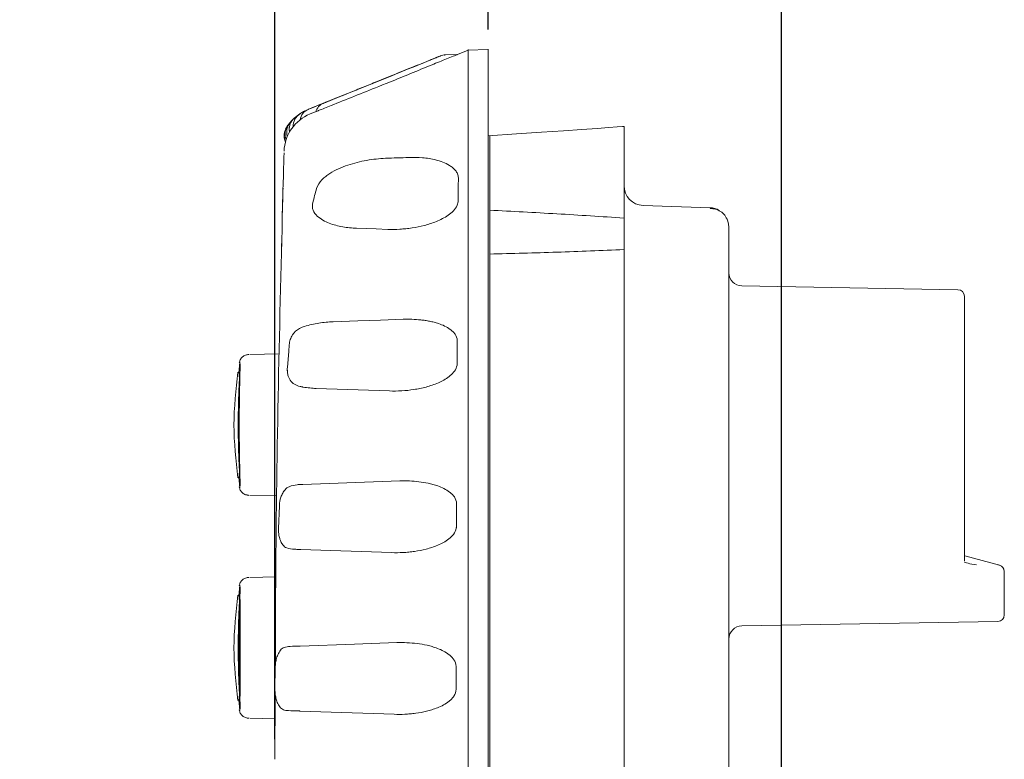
# Model space of a CAD drawing. Header units: inches. Extents: x 0.3 to 21.7, y 0.2 to 16.6.
# Tile 16 of 18: x 15.3 to 18.3, y 11.4 to 13.6. Entities that reach past the tile are written whole.
import ezdxf

# ---------------------------------------------------------------- set-up
doc = ezdxf.new("R2010")
doc.units = ezdxf.units.IN
doc.header["$MEASUREMENT"] = 0
doc.layers.add('DIM', color=176, linetype='Continuous')
doc.styles.add('SLDTEXTSTYLE0', font='TXT', dxfattribs={"width": 0.605})
doc.dimstyles.new('SLDDIMSTYLE1', dxfattribs={"dimtxt": 0.125, "dimasz": 0.118, "dimexe": 0, "dimexo": 0.0625, "dimgap": 0.03125, "dimtad": 0, "dimtih": 1, "dimtoh": 1, "dimdec": 3, "dimrnd": 1e-09, "dimzin": 4, "dimdsep": 46, "dimtxsty": 'SLDTEXTSTYLE0', "dimsah": 1, "dimcen": 0.09, "dimadec": 0, "dimazin": 0, "dimtfac": 1, "dimtdec": 3, "dimtofl": 0, "dimtmove": 0, "dimatfit": 3, "dimfxl": 0, "dimtolj": 1, "dimtzin": 12, "dimarcsym": 0})
doc.dimstyles.new('SLDDIMSTYLE2', dxfattribs={"dimtxt": 0.125, "dimasz": 0.118, "dimexe": 0, "dimexo": 0.0625, "dimgap": 0.03125, "dimtad": 0, "dimtih": 1, "dimtoh": 1, "dimdec": 3, "dimrnd": 1e-09, "dimzin": 12, "dimdsep": 46, "dimtxsty": 'SLDTEXTSTYLE0', "dimsah": 1, "dimcen": 0.09, "dimadec": 0, "dimazin": 0, "dimtfac": 1, "dimtdec": 3, "dimtofl": 0, "dimtmove": 0, "dimatfit": 3, "dimfxl": 0, "dimtolj": 1, "dimtzin": 12, "dimarcsym": 0})

# ---------------------------------------------------------------- blocks, each defined once
blk = doc.blocks.new('*D5')
at = {"layer": 'DIM'}
for p, q in [((16.0734, 11.4333), (16.0734, 14.0812)), ((16.7136, 13.5642), (16.7136, 14.0812)), ((16.0734, 14.0512), (15.7039, 14.0512)), ((16.7136, 14.0512), (16.0734, 14.0512))]:
    blk.add_line(p, q, dxfattribs=at)
for points in [[(16.0734, 14.0512), (16.1914, 14.0197), (16.1914, 14.0827)], [(16.7136, 14.0512), (16.5956, 14.0827), (16.5956, 14.0197)]]:
    blk.add_solid(points, dxfattribs=at)
at = {"layer": 'DIM', "insert": (15.3072, 14.1164), "char_height": 0.125, "attachment_point": 1, "style": 'SLDTEXTSTYLE0'}
blk.add_mtext('.640', dxfattribs=at)
blk = doc.blocks.new('*D6')
at = {"layer": 'DIM'}
for p, q in [((16.7136, 13.5642), (16.7136, 14.0812)), ((17.5942, 11.3097), (17.5942, 14.0812)), ((16.7136, 14.0512), (16.3386, 14.0512)), ((17.5942, 14.0512), (17.9692, 14.0512))]:
    blk.add_line(p, q, dxfattribs=at)
for points in [[(16.7136, 14.0512), (16.5956, 14.0827), (16.5956, 14.0197)], [(17.5942, 14.0512), (17.7122, 14.0197), (17.7122, 14.0827)]]:
    blk.add_solid(points, dxfattribs=at)
at = {"layer": 'DIM', "insert": (16.9868, 14.1164), "char_height": 0.125, "attachment_point": 1, "style": 'SLDTEXTSTYLE0'}
blk.add_mtext('.881', dxfattribs=at)

msp = doc.modelspace()

# ---------------------------------------------------------------- linework, layer by layer
at = {"color": 7, "linetype": 'Continuous', "lineweight": 15}
for p, q in [((16.5831, 13.4864), (16.585, 13.4879)), ((16.585, 13.4879), (16.6218, 13.4892)), ((16.6536, 13.5021), (16.6218, 13.4892)), ((16.7136, 13.5042), (16.6523, 13.502)), ((16.5444, 13.4741), (16.5359, 13.4707)), ((16.5369, 13.4711), (16.5482, 13.4756)), ((16.419, 13.4234), (16.2965, 13.3739)), ((16.4191, 13.4235), (16.3656, 13.4018)), ((16.4204, 13.424), (16.3801, 13.4077)), ((16.4191, 13.4235), (16.419, 13.4234)), ((16.3195, 13.3832), (16.2431, 13.3524)), ((16.2965, 13.3739), (16.2478, 13.3543)), ((16.1993, 13.3347), (16.1746, 13.3247)), ((16.224, 13.3447), (16.2191, 13.3427)), ((16.1501, 13.3121), (16.1401, 13.3038)), ((16.1517, 13.3131), (16.1497, 13.3118)), ((16.1503, 13.3122), (16.1517, 13.3131)), ((16.1736, 13.3243), (16.1736, 13.3243)), ((16.2031, 13.32), (16.1792, 13.3104)), ((16.1145, 13.2775), (16.1133, 13.2759)), ((16.132, 13.2982), (16.1307, 13.297)), ((16.1055, 13.2654), (16.1079, 13.2696)), ((16.1093, 13.2717), (16.1089, 13.2712)), ((16.7182, 13.2434), (16.7182, 13.023)), ((17.1217, 13.102), (17.1217, 12.9978)), ((16.7182, 13.023), (16.7182, 12.5973)), ((17.3797, 13.0289), (17.1787, 13.0359)), ((17.1217, 12.9036), (17.1217, 12.9978)), ((16.0938, 12.9384), (16.0929, 12.9061)), ((17.1217, 12.9036), (17.1217, 9.8431)), ((17.4367, 12.9108), (17.4367, 9.8358)), ((17.4754, 12.7943), (18.1239, 12.7829)), ((16.1149, 12.5975), (16.1108, 12.5502)), ((16.1148, 12.5975), (16.1166, 12.6179)), ((16.7182, 12.5973), (16.7182, 12.0589)), ((15.9678, 12.5655), (15.965, 12.5335)), ((15.9678, 12.5654), (15.965, 12.5335)), ((15.9981, 12.5885), (16.0859, 12.59)), ((15.9632, 12.5337), (15.9672, 12.5315)), ((15.9632, 12.5337), (15.9672, 12.5314)), ((18.1433, 12.5526), (18.1433, 12.1626)), ((15.9662, 12.5315), (15.9662, 12.5315)), ((16.4178, 12.4789), (16.1976, 12.4866)), ((15.9672, 12.2226), (15.9632, 12.2204)), ((15.965, 12.2205), (15.9678, 12.1886)), ((15.9662, 12.2226), (15.9662, 12.2226)), ((15.9662, 12.2226), (15.9662, 12.2226)), ((16.1569, 12.1987), (16.4488, 12.2089)), ((15.9691, 12.194), (15.9691, 12.194)), ((16.0792, 12.1642), (15.9981, 12.1656)), ((16.0869, 12.1344), (16.0843, 12.0665)), ((16.7182, 12.0589), (16.7182, 10.6878)), ((18.1447, 11.9843), (18.2487, 11.9562)), ((18.1447, 11.9843), (18.2487, 11.9562)), ((15.9981, 11.9194), (16.076, 11.9207)), ((18.2633, 11.9372), (18.2633, 11.8276)), ((15.9678, 11.8963), (15.965, 11.8644)), ((15.9662, 11.8623), (15.9662, 11.8623)), ((15.9691, 11.5631), (15.9691, 11.8528)), ((15.9691, 11.5677), (15.9691, 11.8482)), ((18.2439, 11.7873), (17.4754, 11.7738)), ((16.0744, 11.6497), (16.0736, 11.5818)), ((16.0743, 11.5716), (16.0734, 11.3733)), ((15.965, 11.5514), (15.9678, 11.5195)), ((15.965, 11.5514), (15.9678, 11.5195)), ((15.9662, 11.5535), (15.9662, 11.5535)), ((15.9662, 11.5535), (15.9662, 11.5535)), ((16.4315, 11.5084), (16.1485, 11.5183)), ((16.074, 11.4952), (15.9981, 11.4965))]:
    msp.add_line(p, q, dxfattribs=at)
at = {"color": 7, "linetype": 'Continuous', "lineweight": 15, "flags": 128}
for points in [[(16.4254, 13.4092), (16.4079, 13.4021), (16.3965, 13.3975), (16.385, 13.3929)], [(16.1254, 13.2905), (16.1287, 13.2948), (16.1327, 13.2988)], [(16.7136, 13.2445), (16.7987, 13.2504), (16.874, 13.2557), (16.9395, 13.2603), (16.995, 13.2642), (17.0406, 13.2673), (17.076, 13.2698), (17.1014, 13.2716), (17.1167, 13.2727), (17.1217, 13.273)], [(17.1217, 13.273), (17.1217, 13.27), (17.1217, 13.2611), (17.1217, 13.2465), (17.1217, 13.2265), (17.1217, 13.2014), (17.1217, 13.1719), (17.1217, 13.1386), (17.1217, 13.102)], [(17.4367, 12.9699), (17.4356, 12.9811), (17.4325, 12.9917)], [(16.4121, 12.9641), (16.377, 12.9653), (16.3479, 12.9664), (16.3187, 12.9674)], [(16.2484, 12.6869), (16.3223, 12.6894), (16.3905, 12.6918), (16.4587, 12.6942)], [(16.4243, 11.9937), (16.2716, 11.999), (16.1516, 12.0032)], [(16.1493, 11.7134), (16.3119, 11.7191), (16.4397, 11.7235)]]:
    msp.add_lwpolyline(points, dxfattribs=at)
at = {"color": 7, "linetype": 'Continuous', "lineweight": 15}
for centre, radius, start, end in [((16.5864, 13.4479), 0.04, 92, 112.0001), ((16.226, 13.1945), 0.125, 112, 178.2593), ((16.1886, 13.2873), 0.0399, 112.0291, 171.845), ((16.149, 13.2501), 0.045, 144.1465, 201.7969), ((16.1537, 13.2561), 0.045, 139.5988, 197.25), ((16.1459, 13.2454), 0.045, 172.1768, 205.2073), ((16.1466, 13.2465), 0.045, 146.7728, 204.423), ((17.1808, 13.0949), 0.0591, 180, 268), ((17.3776, 12.9699), 0.0591, 59.6892, 88), ((17.4761, 12.8336), 0.0394, 180, 269), ((18.1236, 12.7633), 0.0197, 0, 89), ((18.2436, 11.9372), 0.0197, 0, 74.9), ((18.2436, 11.8069), 0.0197, 271, 0), ((17.4761, 11.7345), 0.0394, 91, 180)]:
    msp.add_arc(centre, radius, start, end, dxfattribs=at)
for points, knots in [([(16.5367, 13.471), (16.5388, 13.4718), (16.5427, 13.4734), (16.5483, 13.4757), (16.5533, 13.4777), (16.5583, 13.4797), (16.5629, 13.4816), (16.5668, 13.4832), (16.5695, 13.4842), (16.5711, 13.4849), (16.5713, 13.485), (16.5715, 13.485)], [0, 0, 0, 0, 0.138488, 0.26743, 0.387278, 0.498595, 0.631933, 0.748888, 0.840354, 0.922376, 1, 1, 1, 1]), ([(16.5369, 13.4711), (16.5389, 13.4719), (16.5428, 13.4735), (16.5484, 13.4757), (16.5534, 13.4777), (16.5583, 13.4797), (16.5629, 13.4816), (16.5668, 13.4832), (16.5695, 13.4842), (16.5711, 13.4849), (16.5713, 13.485), (16.5715, 13.485)], [0, 0, 0, 0, 0.1384946, 0.2674384, 0.3872838, 0.4985939, 0.6319224, 0.7488899, 0.8403202, 0.9223485, 1, 1, 1, 1]), ([(16.5444, 13.4741), (16.5477, 13.4754), (16.553, 13.4776), (16.5605, 13.4806), (16.5635, 13.4818), (16.5649, 13.4824)], [0, 0, 0, 0, 0.4681282, 0.7598872, 1, 1, 1, 1]), ([(16.6218, 13.4892), (16.6218, 13.4892), (16.6208, 13.4888), (16.6175, 13.4875), (16.6152, 13.4865), (16.6072, 13.4833), (16.6007, 13.4807), (16.5871, 13.4752), (16.58, 13.4723), (16.5654, 13.4664), (16.5579, 13.4634), (16.5503, 13.4603)], [0, 0, 0, 0, 0.125, 0.125, 0.25, 0.25, 0.5, 0.5, 0.75, 0.75, 1, 1, 1, 1]), ([(16.5546, 13.4782), (16.5558, 13.4787), (16.5605, 13.4806), (16.5661, 13.4829), (16.57, 13.4845), (16.5713, 13.485), (16.5714, 13.485), (16.5715, 13.485)], [0, 0, 0, 0, 0.137124, 0.567371, 0.796691, 0.899783, 1, 1, 1, 1]), ([(16.6535, 13.502), (16.6534, 13.5028), (16.6532, 13.5049), (16.6539, 13.5002), (16.6527, 13.5078), (16.6537, 13.5015), (16.6537, 13.502), (16.6536, 13.5021)], [0, 0, 0, 0, 0.027272, 0.068557, 0.151095, 0.810047, 1, 1, 1, 1]), ([(16.6536, 13.5021), (16.6536, 13.5021), (16.6536, 13.502), (16.6536, 13.5024), (16.6536, 13.4854), (16.6536, 13.4539), (16.6536, 13.4101), (16.6536, 13.3569), (16.6536, 13.2982), (16.6537, 13.2327), (16.6536, 13.1403), (16.6533, 13.0224), (16.6538, 12.8354), (16.6535, 12.5075), (16.6537, 12.0363), (16.6536, 11.4666), (16.6536, 10.8942), (16.6536, 10.3867), (16.6537, 9.9863), (16.6536, 9.7417), (16.6537, 9.5837), (16.6533, 9.4905), (16.6537, 9.4176), (16.6536, 9.3632), (16.6537, 9.3171), (16.6537, 9.2816), (16.6536, 9.2569), (16.6536, 9.2433), (16.6536, 9.2436), (16.6536, 9.2437)], [0, 0, 0, 0, 0.004329, 0.020856, 0.037723, 0.054314, 0.071523, 0.086272, 0.101452, 0.116173, 0.131324, 0.160383, 0.189457, 0.247688, 0.364032, 0.480376, 0.598204, 0.716033, 0.793333, 0.846166, 0.8686, 0.891391, 0.906067, 0.921174, 0.93585, 0.950948, 0.965676, 0.980829, 1, 1, 1, 1]), ([(16.7136, 13.5038), (16.7136, 13.5046), (16.7136, 13.5064), (16.7136, 13.4835), (16.7136, 13.4436), (16.7136, 13.4008), (16.7136, 13.3481), (16.7136, 13.288), (16.7136, 13.2213), (16.7136, 13.0802), (16.7136, 12.8648), (16.7136, 12.5792), (16.7136, 12.2921), (16.7136, 11.9087), (16.7136, 11.5242), (16.7136, 11.1397), (16.7136, 10.8515), (16.7136, 10.537), (16.7136, 10.1967), (16.7136, 9.8923), (16.7136, 9.6795), (16.7136, 9.5578), (16.7136, 9.4764), (16.7136, 9.4093), (16.7136, 9.3556), (16.7136, 9.3105), (16.7136, 9.2761), (16.7136, 9.2526), (16.7136, 9.2385), (16.7136, 9.2428), (16.7136, 9.2426), (16.7136, 9.2425)], [0, 0, 0, 0, 0.019867, 0.044631, 0.059105, 0.073998, 0.088473, 0.10337, 0.117836, 0.132727, 0.190614, 0.248565, 0.30644, 0.364314, 0.480097, 0.537972, 0.595846, 0.65372, 0.727702, 0.801685, 0.838671, 0.857461, 0.876141, 0.890587, 0.905458, 0.919903, 0.934763, 0.949262, 0.964179, 0.993056, 1, 1, 1, 1]), ([(16.419, 13.4234), (16.4387, 13.4314), (16.4586, 13.4395), (16.4981, 13.4554), (16.5177, 13.4633), (16.5369, 13.4711)], [0, 0, 0, 0, 0.5, 0.5, 1, 1, 1, 1]), ([(16.419, 13.4234), (16.4387, 13.4314), (16.4586, 13.4395), (16.4981, 13.4554), (16.5177, 13.4633), (16.5369, 13.4711)], [0, 0, 0, 0, 0.5, 0.5, 1, 1, 1, 1]), ([(16.419, 13.4234), (16.4387, 13.4314), (16.4586, 13.4395), (16.4981, 13.4554), (16.5177, 13.4633), (16.5369, 13.4711)], [0, 0, 0, 0, 0.5, 0.5, 1, 1, 1, 1]), ([(16.5194, 13.464), (16.507, 13.459), (16.4741, 13.4457), (16.4403, 13.432), (16.4191, 13.4235)], [0, 0, 0, 0, 0.374878, 1, 1, 1, 1]), ([(16.4204, 13.424), (16.44, 13.4319), (16.4595, 13.4398), (16.4886, 13.4515), (16.4983, 13.4555), (16.5176, 13.4633), (16.5273, 13.4672), (16.5367, 13.471)], [0, 0, 0, 0, 0.5, 0.5, 0.75, 0.75, 1, 1, 1, 1]), ([(16.5503, 13.4603), (16.5301, 13.452), (16.5093, 13.4434), (16.4675, 13.4262), (16.4465, 13.4176), (16.4254, 13.4092)], [0, 0, 0, 0, 0.5, 0.5, 1, 1, 1, 1]), ([(16.385, 13.3929), (16.3607, 13.3832), (16.3118, 13.3638), (16.2562, 13.3415), (16.2223, 13.3278), (16.208, 13.322), (16.2041, 13.3204), (16.2031, 13.32)], [0, 0, 0, 0, 0.361962, 0.725444, 0.840887, 0.95728, 1, 1, 1, 1]), ([(16.224, 13.3447), (16.2241, 13.3447), (16.2246, 13.3449), (16.2254, 13.3452), (16.2259, 13.3454), (16.2275, 13.3461), (16.2287, 13.3466), (16.2325, 13.3481), (16.2353, 13.3492), (16.244, 13.3527), (16.2503, 13.3553), (16.2695, 13.363), (16.283, 13.3685), (16.3104, 13.3796), (16.3242, 13.3851), (16.352, 13.3964), (16.366, 13.402), (16.3801, 13.4077)], [0, 0, 0, 0, 0.015625, 0.015625, 0.03125, 0.03125, 0.0625, 0.0625, 0.125, 0.125, 0.25, 0.25, 0.5, 0.5, 0.75, 0.75, 1, 1, 1, 1]), ([(16.185, 13.3289), (16.1931, 13.3322), (16.2015, 13.3356), (16.2185, 13.3424), (16.2272, 13.3459), (16.2532, 13.3565), (16.2709, 13.3636), (16.2885, 13.3707)], [0, 0, 0, 0, 0.25, 0.25, 0.5, 0.5, 1, 1, 1, 1]), ([(16.1864, 13.3295), (16.1948, 13.3329), (16.2038, 13.3365), (16.2219, 13.3438), (16.2311, 13.3475), (16.2589, 13.3587), (16.2776, 13.3663), (16.2965, 13.3739)], [0, 0, 0, 0, 0.25, 0.25, 0.5, 0.5, 1, 1, 1, 1]), ([(16.2191, 13.3427), (16.2138, 13.3405), (16.2087, 13.3371), (16.2007, 13.3281), (16.1977, 13.3227), (16.1961, 13.3172)], [0, 0, 0, 0, 0.5, 0.5, 1, 1, 1, 1]), ([(16.219, 13.3426), (16.2183, 13.3424), (16.2162, 13.3415), (16.2146, 13.3404), (16.2136, 13.3397)], [0, 0, 0, 0, 0.320895, 1, 1, 1, 1]), ([(16.1285, 13.2726), (16.1283, 13.2798), (16.13, 13.2876), (16.1371, 13.3012), (16.1425, 13.307), (16.1485, 13.311)], [0, 0, 0, 0, 0.5, 0.5, 1, 1, 1, 1]), ([(16.151, 13.3124), (16.1487, 13.311), (16.1442, 13.3083), (16.1391, 13.3043), (16.1355, 13.3013), (16.1333, 13.2993), (16.1329, 13.299), (16.1327, 13.2988)], [0, 0, 0, 0, 0.237546, 0.451491, 0.647694, 0.827919, 1, 1, 1, 1]), ([(16.163, 13.3195), (16.1606, 13.3183), (16.1584, 13.3171), (16.1546, 13.3149), (16.153, 13.3139), (16.1493, 13.3116), (16.1483, 13.3109), (16.1485, 13.311)], [0, 0, 0, 0, 0.25, 0.25, 0.5, 0.5, 1, 1, 1, 1]), ([(16.149, 13.2929), (16.15, 13.2995), (16.1527, 13.3063), (16.1615, 13.3175), (16.1674, 13.3218), (16.1736, 13.3243)], [0, 0, 0, 0, 0.5, 0.5, 1, 1, 1, 1]), ([(16.1736, 13.3243), (16.1738, 13.3244), (16.1751, 13.3249), (16.1793, 13.3266), (16.182, 13.3277), (16.185, 13.3289)], [0, 0, 0, 0, 0.5, 0.5, 1, 1, 1, 1]), ([(16.1139, 13.2784), (16.1132, 13.2774), (16.1118, 13.2754), (16.1108, 13.2737), (16.1103, 13.2729)], [0, 0, 0, 0, 0.494032, 1, 1, 1, 1]), ([(16.1247, 13.2911), (16.1224, 13.2887), (16.1204, 13.2864), (16.1172, 13.2826), (16.116, 13.2811), (16.1132, 13.2775), (16.1125, 13.2764), (16.1126, 13.2765)], [0, 0, 0, 0, 0.25, 0.25, 0.5, 0.5, 1, 1, 1, 1]), ([(16.122, 13.2881), (16.1217, 13.2878), (16.12, 13.286), (16.1175, 13.283), (16.1151, 13.2799), (16.1136, 13.2779), (16.1134, 13.2776), (16.1133, 13.2775)], [0, 0, 0, 0, 0.045837, 0.3005, 0.551496, 0.775243, 1, 1, 1, 1]), ([(16.1234, 13.2882), (16.1231, 13.2879), (16.1206, 13.2853), (16.1178, 13.2817), (16.115, 13.2782), (16.1146, 13.2777), (16.1144, 13.2774)], [0, 0, 0, 0, 0.049286, 0.398417, 0.707938, 1, 1, 1, 1]), ([(16.1171, 13.2558), (16.1167, 13.2595), (16.1158, 13.267), (16.1183, 13.2782), (16.1219, 13.2869), (16.1255, 13.2909), (16.1265, 13.292)], [0, 0, 0, 0, 0.28761, 0.584565, 0.881521, 1, 1, 1, 1]), ([(16.1235, 13.2884), (16.1221, 13.2859), (16.1193, 13.2808), (16.1173, 13.2745), (16.1171, 13.271), (16.1171, 13.2703)], [0, 0, 0, 0, 0.436868, 0.878481, 1, 1, 1, 1]), ([(16.1245, 13.2908), (16.1244, 13.2908), (16.1224, 13.2888), (16.1207, 13.2868), (16.119, 13.2847)], [0, 0, 0, 0, 0.027993, 1, 1, 1, 1]), ([(16.1327, 13.2988), (16.1308, 13.2971), (16.1272, 13.2937), (16.1234, 13.2897), (16.1212, 13.2873), (16.1209, 13.2869), (16.1207, 13.2867)], [0, 0, 0, 0, 0.277388, 0.539192, 0.773991, 1, 1, 1, 1]), ([(16.1275, 13.2938), (16.1266, 13.293), (16.1249, 13.2913), (16.1239, 13.2902), (16.1234, 13.2896)], [0, 0, 0, 0, 0.501684, 1, 1, 1, 1]), ([(16.1321, 13.2983), (16.1318, 13.298), (16.1307, 13.297), (16.1307, 13.297), (16.1307, 13.297)], [0, 0, 0, 0, 0.342901, 1, 1, 1, 1]), ([(16.101, 13.1938), (16.1009, 13.1933), (16.1009, 13.191), (16.1004, 13.1741), (16.0995, 13.1456), (16.0988, 13.1212), (16.0985, 13.1091)], [0, 0, 0, 0, 0.09359, 0.395555, 0.697754, 1, 1, 1, 1]), ([(16.1986, 13.0868), (16.2014, 13.0969), (16.2077, 13.1056), (16.2182, 13.1167), (16.2221, 13.1201), (16.23, 13.1264), (16.2341, 13.1294), (16.2467, 13.1374), (16.2555, 13.1419), (16.2736, 13.1501), (16.2829, 13.1536), (16.3108, 13.1629), (16.3298, 13.1677), (16.3678, 13.1745), (16.3868, 13.1767), (16.4058, 13.1774)], [0, 0, 0, 0, 0.125, 0.125, 0.1875, 0.1875, 0.25, 0.25, 0.375, 0.375, 0.5, 0.5, 0.75, 0.75, 1, 1, 1, 1]), ([(16.4755, 13.1798), (16.4891, 13.1803), (16.5027, 13.18), (16.5297, 13.1778), (16.543, 13.1759), (16.556, 13.1727)], [0, 0, 0, 0, 0.5, 0.5, 1, 1, 1, 1]), ([(16.556, 13.1727), (16.5634, 13.1708), (16.5706, 13.1686), (16.5847, 13.1631), (16.5915, 13.1599), (16.6013, 13.1537), (16.6044, 13.1515), (16.6104, 13.1465), (16.6132, 13.1438), (16.6181, 13.1377), (16.6203, 13.1343), (16.6233, 13.1267), (16.6242, 13.1226), (16.6242, 13.1184)], [0, 0, 0, 0, 0.25, 0.25, 0.5, 0.5, 0.625, 0.625, 0.75, 0.75, 0.875, 0.875, 1, 1, 1, 1]), ([(16.0985, 13.1091), (16.0935, 12.9173), (16.0836, 12.5339), (16.0761, 12.0467), (16.0751, 11.7521), (16.0747, 11.6512)], [0, 0, 0, 0, 0.396728, 0.793446, 1, 1, 1, 1]), ([(16.0979, 13.0881), (16.0973, 13.0669), (16.0964, 13.0365), (16.0956, 13.006), (16.0953, 12.9967)], [0, 0, 0, 0, 0.697823, 1, 1, 1, 1]), ([(16.3187, 12.9674), (16.3046, 12.9679), (16.2907, 12.9692), (16.2631, 12.9741), (16.2495, 12.9776), (16.2301, 12.9852), (16.2238, 12.9881), (16.2117, 12.995), (16.2059, 12.9991), (16.1956, 13.0089), (16.1911, 13.0146), (16.187, 13.0249), (16.1861, 13.0286), (16.1857, 13.0362), (16.186, 13.04), (16.187, 13.0437)], [0, 0, 0, 0, 0.25, 0.25, 0.5, 0.5, 0.625, 0.625, 0.75, 0.75, 0.875, 0.875, 0.9375, 0.9375, 1, 1, 1, 1]), ([(16.6209, 13.0368), (16.6182, 13.0303), (16.614, 13.0247), (16.6045, 13.0147), (16.5993, 13.0104), (16.5882, 13.0027), (16.5824, 12.9993), (16.5706, 12.9931), (16.5646, 12.9904), (16.5584, 12.9879)], [0, 0, 0, 0, 0.25, 0.25, 0.5, 0.5, 0.75, 0.75, 1, 1, 1, 1]), ([(17.1217, 12.9978), (17.0545, 13.0026), (16.9873, 13.0068), (16.8528, 13.0146), (16.7855, 13.0182), (16.7182, 13.0216)], [0, 0, 0, 0, 0.5, 0.5, 1, 1, 1, 1]), ([(17.4327, 12.9912), (17.4301, 12.9964), (17.4249, 13.0071), (17.4117, 13.0186), (17.3963, 13.0258), (17.3854, 13.0263), (17.3801, 13.0266)], [0, 0, 0, 0, 0.2522706, 0.5099941, 0.7623135, 1, 1, 1, 1]), ([(16.4121, 12.9641), (16.4243, 12.9637), (16.4364, 12.9639), (16.4546, 12.9649), (16.4607, 12.9654), (16.4729, 12.9667), (16.479, 12.9675), (16.4973, 12.9703), (16.5095, 12.9727), (16.5277, 12.9774), (16.5338, 12.9792), (16.5461, 12.9832), (16.5522, 12.9854), (16.5584, 12.9879)], [0.003050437, 0.003050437, 0.003050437, 0.003050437, 0.00399762, 0.00399762, 0.004471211, 0.004471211, 0.004944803, 0.004944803, 0.005891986, 0.005891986, 0.006365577, 0.006365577, 0.006839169, 0.006839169, 0.006839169, 0.006839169]), ([(17.4367, 12.9699), (17.4367, 12.9699), (17.4367, 12.9683), (17.4367, 12.9624), (17.4367, 12.958), (17.4367, 12.9471), (17.4367, 12.9406), (17.4367, 12.9263), (17.4367, 12.9186), (17.4367, 12.9108)], [0, 0, 0, 0, 0.25, 0.25, 0.5, 0.5, 0.75, 0.75, 1, 1, 1, 1]), ([(16.7182, 12.8899), (16.7855, 12.8916), (16.8528, 12.8935), (16.9873, 12.8979), (17.0545, 12.9005), (17.1217, 12.9036)], [0, 0, 0, 0, 0.5, 0.5, 1, 1, 1, 1]), ([(18.1433, 12.7633), (18.1433, 12.7633), (18.1433, 12.7587), (18.1433, 12.7433), (18.1433, 12.7368), (18.1433, 12.721), (18.1433, 12.7118), (18.1433, 12.6913), (18.1433, 12.6799), (18.1433, 12.6558), (18.1433, 12.6431), (18.1433, 12.6042), (18.1433, 12.5774), (18.1433, 12.5526)], [0, 0, 0, 0, 0.25, 0.25, 0.375, 0.375, 0.5, 0.5, 0.625, 0.625, 0.75, 0.75, 1, 1, 1, 1]), ([(16.1623, 12.6728), (16.1696, 12.6751), (16.1768, 12.677), (16.1912, 12.6803), (16.1983, 12.6816), (16.2126, 12.6839), (16.2197, 12.6848), (16.234, 12.6861), (16.2412, 12.6866), (16.2484, 12.6869)], [0.001566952, 0.001566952, 0.001566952, 0.001566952, 0.002117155, 0.002117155, 0.002667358, 0.002667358, 0.003217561, 0.003217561, 0.003767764, 0.003767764, 0.003767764, 0.003767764]), ([(16.4587, 12.6942), (16.4675, 12.6945), (16.4762, 12.6945), (16.4937, 12.6939), (16.5024, 12.6933), (16.5156, 12.6919), (16.52, 12.6913), (16.5289, 12.69), (16.5333, 12.6892), (16.5422, 12.6874), (16.5467, 12.6864), (16.5556, 12.6841), (16.5601, 12.6828), (16.5646, 12.6813)], [0.003285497, 0.003285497, 0.003285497, 0.003285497, 0.003960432, 0.003960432, 0.004635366, 0.004635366, 0.004972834, 0.004972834, 0.005310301, 0.005310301, 0.005647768, 0.005647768, 0.005985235, 0.005985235, 0.005985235, 0.005985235]), ([(16.1166, 12.6179), (16.1171, 12.6232), (16.1181, 12.6283), (16.1213, 12.6383), (16.1234, 12.6429), (16.1313, 12.6554), (16.1385, 12.6618), (16.1469, 12.6664)], [0, 0, 0, 0, 0.25, 0.25, 0.5, 0.5, 1, 1, 1, 1]), ([(16.1469, 12.6664), (16.1482, 12.6671), (16.1496, 12.6678), (16.1509, 12.6684), (16.1523, 12.6691), (16.1537, 12.6697), (16.1551, 12.6702), (16.1574, 12.6712), (16.1598, 12.672), (16.1623, 12.6728)], [0.0000000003, 0.0000000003, 0.0000000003, 0.0000000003, 0.0001254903, 0.0001254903, 0.0001254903, 0.0002509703, 0.0002509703, 0.0002509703, 0.0004605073, 0.0004605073, 0.0004605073, 0.0004605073]), ([(16.5646, 12.6813), (16.5709, 12.6792), (16.5771, 12.6768), (16.589, 12.6711), (16.5947, 12.6678), (16.6028, 12.6618), (16.6054, 12.6596), (16.6103, 12.6549), (16.6125, 12.6523), (16.6183, 12.6438), (16.6209, 12.6369), (16.6209, 12.6296)], [0, 0, 0, 0, 0.25, 0.25, 0.5, 0.5, 0.625, 0.625, 0.75, 0.75, 1, 1, 1, 1]), ([(15.9951, 12.5884), (15.9918, 12.588), (15.9849, 12.5872), (15.9758, 12.5815), (15.9689, 12.5732), (15.9673, 12.5665), (15.9664, 12.5632)], [0, 0, 0, 0, 0.242111, 0.5, 0.757888, 1, 1, 1, 1]), ([(15.9625, 12.5356), (15.9565, 12.4827), (15.9445, 12.377), (15.9565, 12.2713), (15.9625, 12.2185)], [0, 0, 0, 0, 0.5, 1, 1, 1, 1]), ([(15.9691, 12.199), (15.9673, 12.2583), (15.9664, 12.3177), (15.9664, 12.4364), (15.9673, 12.4958), (15.9691, 12.555)], [0, 0, 0, 0, 0.5, 0.5, 1, 1, 1, 1]), ([(15.9692, 12.5561), (15.9692, 12.557), (15.9692, 12.5579), (15.9692, 12.5585), (15.9692, 12.5594), (15.9692, 12.56), (15.9691, 12.56)], [0, 0, 0, 0, 0.000068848, 0.000068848, 0.000068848, 0.000164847, 0.000164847, 0.000164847, 0.000164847]), ([(16.1488, 12.4924), (16.1426, 12.494), (16.137, 12.4961), (16.1269, 12.5022), (16.1226, 12.5061), (16.1175, 12.5137), (16.1161, 12.5164), (16.1137, 12.5222), (16.1128, 12.5254), (16.1107, 12.5354), (16.1103, 12.5427), (16.1109, 12.55)], [0, 0, 0, 0, 0.25, 0.25, 0.5, 0.5, 0.625, 0.625, 0.75, 0.75, 1, 1, 1, 1]), ([(16.111, 12.5504), (16.1108, 12.5473), (16.1103, 12.5411), (16.1112, 12.5347), (16.1116, 12.5315)], [0, 0, 0, 0, 0.494341, 1, 1, 1, 1]), ([(16.6191, 12.5518), (16.6173, 12.5455), (16.6139, 12.5399), (16.6058, 12.5301), (16.6011, 12.5259), (16.5863, 12.5144), (16.5755, 12.5086), (16.5643, 12.5037)], [0, 0, 0, 0, 0.25, 0.25, 0.5, 0.5, 1, 1, 1, 1]), ([(15.9672, 12.5219), (15.9666, 12.5093), (15.9654, 12.4852), (15.9638, 12.4369), (15.9629, 12.377), (15.9638, 12.3172), (15.9654, 12.2689), (15.9666, 12.2448), (15.9672, 12.2322)], [0, 0, 0, 0, 0.130493, 0.250005, 0.5, 0.749995, 0.869509, 1, 1, 1, 1]), ([(15.9662, 12.5219), (15.9662, 12.5225), (15.9663, 12.5238), (15.9664, 12.5261), (15.9664, 12.5288), (15.9664, 12.5305), (15.9663, 12.5313), (15.9662, 12.5314), (15.9662, 12.5315)], [0, 0, 0, 0, 0.125558, 0.251051, 0.500205, 0.749451, 0.874693, 1, 1, 1, 1]), ([(15.9672, 12.5315), (15.9672, 12.5314), (15.9673, 12.5313), (15.9674, 12.5305), (15.9674, 12.5288), (15.9674, 12.5261), (15.9673, 12.5238), (15.9672, 12.5225), (15.9672, 12.5219)], [0, 0, 0, 0, 0.125306, 0.250549, 0.499795, 0.748949, 0.874443, 1, 1, 1, 1]), ([(16.1586, 12.4904), (16.1577, 12.4906), (16.1569, 12.4907), (16.156, 12.4909), (16.1551, 12.491), (16.1542, 12.4912), (16.1534, 12.4914), (16.1518, 12.4917), (16.1503, 12.4921), (16.1488, 12.4924)], [0, 0, 0, 0, 0.0000752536, 0.0000752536, 0.0000752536, 0.0001505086, 0.0001505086, 0.0001505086, 0.0002851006, 0.0002851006, 0.0002851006, 0.0002851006]), ([(16.1976, 12.4866), (16.1911, 12.4868), (16.1846, 12.4873), (16.1716, 12.4885), (16.1651, 12.4893), (16.1586, 12.4904)], [0.0029505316, 0.0029505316, 0.0029505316, 0.0029505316, 0.0034432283, 0.0034432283, 0.0039359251, 0.0039359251, 0.0039359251, 0.0039359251]), ([(16.5643, 12.5037), (16.558, 12.5009), (16.5518, 12.4986), (16.5395, 12.4944), (16.5333, 12.4925), (16.5211, 12.4892), (16.515, 12.4878), (16.5028, 12.4853), (16.4967, 12.4842), (16.4783, 12.4813), (16.4661, 12.4801), (16.4419, 12.4787), (16.4299, 12.4785), (16.4178, 12.4789)], [0.001170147, 0.001170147, 0.001170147, 0.001170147, 0.001643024, 0.001643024, 0.0021159, 0.0021159, 0.002588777, 0.002588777, 0.003061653, 0.003061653, 0.004007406, 0.004007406, 0.004953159, 0.004953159, 0.004953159, 0.004953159]), ([(15.9662, 12.2226), (15.9662, 12.2227), (15.9663, 12.2228), (15.9664, 12.2236), (15.9664, 12.2253), (15.9664, 12.228), (15.9663, 12.2303), (15.9662, 12.2316), (15.9662, 12.2322)], [0, 0, 0, 0, 0.125558, 0.251051, 0.500205, 0.749451, 0.874693, 1, 1, 1, 1]), ([(15.9672, 12.2322), (15.9672, 12.2316), (15.9673, 12.2303), (15.9674, 12.228), (15.9674, 12.2253), (15.9674, 12.2236), (15.9673, 12.2228), (15.9672, 12.2227), (15.9672, 12.2226)], [0, 0, 0, 0, 0.125306, 0.250549, 0.499795, 0.748949, 0.874443, 1, 1, 1, 1]), ([(16.4488, 12.2089), (16.4582, 12.2092), (16.4677, 12.2092), (16.4865, 12.2084), (16.4959, 12.2077), (16.5148, 12.2055), (16.5242, 12.204), (16.5384, 12.2009), (16.5432, 12.1997), (16.5528, 12.1971), (16.5577, 12.1956), (16.5626, 12.1938)], [0.003755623, 0.003755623, 0.003755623, 0.003755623, 0.004488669, 0.004488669, 0.005221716, 0.005221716, 0.005954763, 0.005954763, 0.006321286, 0.006321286, 0.006687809, 0.006687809, 0.006687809, 0.006687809]), ([(15.9664, 12.1908), (15.9673, 12.1876), (15.9689, 12.1808), (15.9758, 12.1725), (15.9849, 12.1668), (15.9918, 12.166), (15.9951, 12.1656)], [0, 0, 0, 0, 0.242113, 0.499999, 0.757888, 1, 1, 1, 1]), ([(15.9664, 12.1908), (15.9673, 12.1876), (15.9689, 12.1808), (15.9758, 12.1725), (15.9849, 12.1668), (15.9918, 12.166), (15.9951, 12.1656)], [0, 0, 0, 0, 0.242113, 0.500001, 0.757889, 1, 1, 1, 1]), ([(15.9692, 12.1942), (15.9692, 12.1944), (15.9692, 12.1949), (15.9692, 12.1956), (15.9692, 12.1965), (15.9692, 12.1978), (15.9691, 12.199)], [0, 0, 0, 0, 0.0000688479, 0.0000688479, 0.0000688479, 0.000164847, 0.000164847, 0.000164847, 0.000164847]), ([(16.0996, 12.1759), (16.101, 12.1782), (16.1051, 12.1855), (16.1183, 12.1935), (16.1355, 12.1975), (16.1488, 12.1983), (16.153, 12.1985)], [0, 0, 0, 0, 0.1326109, 0.4062681, 0.8155635, 1, 1, 1, 1]), ([(16.153, 12.1985), (16.1531, 12.1985), (16.1531, 12.1985), (16.1532, 12.1985), (16.1533, 12.1985), (16.1534, 12.1985), (16.1535, 12.1985), (16.1536, 12.1985), (16.1538, 12.1985), (16.154, 12.1985)], [0.00000000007, 0.00000000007, 0.00000000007, 0.00000000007, 0.00000685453, 0.00000685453, 0.00000685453, 0.00001370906, 0.00001370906, 0.00001370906, 0.00002734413, 0.00002734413, 0.00002734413, 0.00002734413]), ([(16.5626, 12.1938), (16.5688, 12.1916), (16.575, 12.189), (16.5868, 12.183), (16.5925, 12.1796), (16.6006, 12.1734), (16.6032, 12.1712), (16.608, 12.1663), (16.6103, 12.1637), (16.616, 12.155), (16.6186, 12.1481), (16.6186, 12.1408)], [0, 0, 0, 0, 0.25, 0.25, 0.5, 0.5, 0.625, 0.625, 0.75, 0.75, 1, 1, 1, 1]), ([(15.9876, 12.1677), (15.9894, 12.1671), (15.9917, 12.1663), (15.994, 12.1663), (15.9946, 12.1663)], [0, 0, 0, 0, 0.76634, 1, 1, 1, 1]), ([(16.1002, 12.1779), (16.0979, 12.1741), (16.0936, 12.167), (16.0896, 12.155), (16.0872, 12.144), (16.087, 12.1375), (16.0869, 12.1344)], [0, 0, 0, 0, 0.294233, 0.552884, 0.784313, 1, 1, 1, 1]), ([(18.1433, 12.1626), (18.1433, 12.1436), (18.1433, 12.1237), (18.1433, 12.0846), (18.1433, 12.0653), (18.1433, 12.0302), (18.1433, 12.0143), (18.1433, 11.9877), (18.1433, 11.9771), (18.1433, 11.9694)], [0, 0, 0, 0, 0.25, 0.25, 0.5, 0.5, 0.75, 0.75, 1, 1, 1, 1]), ([(16.0842, 12.0665), (16.0841, 12.0632), (16.0839, 12.0565), (16.0855, 12.0451), (16.0885, 12.0328), (16.0921, 12.0255), (16.0941, 12.0215)], [0, 0, 0, 0, 0.219809, 0.450426, 0.703816, 1, 1, 1, 1]), ([(16.6179, 12.0668), (16.6167, 12.06), (16.6135, 12.0539), (16.6056, 12.0433), (16.6007, 12.0387), (16.5855, 12.0268), (16.5741, 12.0208), (16.5624, 12.0159)], [0, 0, 0, 0, 0.25, 0.25, 0.5, 0.5, 1, 1, 1, 1]), ([(16.6184, 12.0722), (16.6183, 12.0713), (16.6183, 12.0695), (16.618, 12.0677), (16.6179, 12.0668)], [0, 0, 0, 0, 0.498078, 1, 1, 1, 1]), ([(16.1322, 12.0039), (16.1241, 12.0047), (16.1103, 12.0061), (16.0982, 12.0137), (16.0948, 12.0214), (16.0937, 12.024)], [0, 0, 0, 0, 0.4895082, 0.8300174, 1, 1, 1, 1]), ([(16.1497, 12.0033), (16.148, 12.0033), (16.1463, 12.0034), (16.1447, 12.0035), (16.143, 12.0035), (16.1413, 12.0036), (16.1397, 12.0036), (16.1371, 12.0037), (16.1346, 12.0038), (16.1322, 12.0039)], [0, 0, 0, 0, 0.0001433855, 0.0001433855, 0.0001433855, 0.0002867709, 0.0002867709, 0.0002867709, 0.0005111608, 0.0005111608, 0.0005111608, 0.0005111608]), ([(16.1516, 12.0032), (16.1515, 12.0032), (16.1513, 12.0032), (16.1511, 12.0032), (16.151, 12.0032), (16.1508, 12.0032), (16.1507, 12.0032), (16.1504, 12.0033), (16.15, 12.0033), (16.1497, 12.0033)], [0, 0, 0, 0, 0.00001316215, 0.00001316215, 0.00001316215, 0.0000263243, 0.0000263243, 0.0000263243, 0.00005260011, 0.00005260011, 0.00005260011, 0.00005260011]), ([(16.5624, 12.0159), (16.5564, 12.0134), (16.5506, 12.0112), (16.539, 12.0074), (16.5332, 12.0058), (16.5159, 12.0013), (16.5044, 11.9991), (16.4871, 11.9966), (16.4813, 11.9959), (16.4698, 11.9947), (16.4641, 11.9943), (16.447, 11.9934), (16.4356, 11.9933), (16.4243, 11.9937)], [0.001165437, 0.001165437, 0.001165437, 0.001165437, 0.001611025, 0.001611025, 0.002056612, 0.002056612, 0.002947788, 0.002947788, 0.003393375, 0.003393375, 0.003838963, 0.003838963, 0.004730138, 0.004730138, 0.004730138, 0.004730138]), ([(18.1433, 11.9665), (18.1435, 11.9658), (18.1445, 11.965), (18.1483, 11.9634), (18.151, 11.9625), (18.161, 11.96), (18.1702, 11.9584), (18.1798, 11.957)], [0, 0, 0, 0, 0.25, 0.25, 0.5, 0.5, 1, 1, 1, 1]), ([(18.2439, 11.9575), (18.2447, 11.9573), (18.2463, 11.9569), (18.2479, 11.9564), (18.2487, 11.9562)], [0, 0, 0, 0, 0.499908, 1, 1, 1, 1]), ([(15.9951, 11.9193), (15.9918, 11.9189), (15.9849, 11.9181), (15.9758, 11.9124), (15.9689, 11.9041), (15.9673, 11.8974), (15.9664, 11.8941)], [0, 0, 0, 0, 0.242111, 0.5, 0.757889, 1, 1, 1, 1]), ([(15.9691, 11.5299), (15.9673, 11.5891), (15.9664, 11.6485), (15.9664, 11.7673), (15.9673, 11.8267), (15.9691, 11.8859)], [0, 0, 0, 0, 0.5, 0.5, 1, 1, 1, 1]), ([(15.9692, 11.887), (15.9692, 11.8879), (15.9692, 11.8887), (15.9692, 11.8894), (15.9692, 11.8903), (15.9692, 11.8909), (15.9691, 11.8909)], [0, 0, 0, 0, 0.0000688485, 0.0000688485, 0.0000688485, 0.000164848, 0.000164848, 0.000164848, 0.000164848]), ([(15.9625, 11.8665), (15.9565, 11.8136), (15.9445, 11.7079), (15.9565, 11.6022), (15.9625, 11.5494)], [0, 0, 0, 0, 0.5, 1, 1, 1, 1]), ([(15.9632, 11.8646), (15.9632, 11.8646), (15.9619, 11.8653), (15.9646, 11.8638), (15.9672, 11.8623)], [0, 0, 0, 0, 0.0005057, 1, 1, 1, 1]), ([(15.9632, 11.8646), (15.9632, 11.8646), (15.9619, 11.8653), (15.9646, 11.8638), (15.9672, 11.8623)], [0, 0, 0, 0, 0.000364, 1, 1, 1, 1]), ([(15.9662, 11.8528), (15.9662, 11.8534), (15.9663, 11.8546), (15.9664, 11.857), (15.9664, 11.8596), (15.9664, 11.8614), (15.9663, 11.8622), (15.9662, 11.8623), (15.9662, 11.8623)], [0, 0, 0, 0, 0.125558, 0.251051, 0.500205, 0.749451, 0.874693, 1, 1, 1, 1]), ([(15.9672, 11.8623), (15.9672, 11.8623), (15.9673, 11.8622), (15.9674, 11.8614), (15.9674, 11.8596), (15.9674, 11.857), (15.9673, 11.8546), (15.9672, 11.8534), (15.9672, 11.8528)], [0, 0, 0, 0, 0.125306, 0.250549, 0.499795, 0.748949, 0.874443, 1, 1, 1, 1]), ([(15.9672, 11.8528), (15.9666, 11.8402), (15.9654, 11.8161), (15.9638, 11.7678), (15.9629, 11.7079), (15.9638, 11.6481), (15.9654, 11.5998), (15.9666, 11.5757), (15.9672, 11.5631)], [0, 0, 0, 0, 0.1305131, 0.2500052, 0.5000005, 0.7499952, 0.8695137, 1, 1, 1, 1]), ([(18.2633, 11.8276), (18.2633, 11.8252), (18.2633, 11.8225), (18.2633, 11.8174), (18.2633, 11.815), (18.2633, 11.811), (18.2633, 11.8094), (18.2633, 11.8074), (18.2633, 11.8069), (18.2633, 11.8069)], [0, 0, 0, 0, 0.25, 0.25, 0.5, 0.5, 0.75, 0.75, 1, 1, 1, 1]), ([(16.0902, 11.7005), (16.0904, 11.7008), (16.0928, 11.7053), (16.1019, 11.7101), (16.1129, 11.7115), (16.1191, 11.7123)], [0, 0, 0, 0, 0.026911, 0.451574, 1, 1, 1, 1]), ([(16.1483, 11.7134), (16.1484, 11.7134), (16.1485, 11.7134), (16.1486, 11.7134), (16.1486, 11.7134), (16.1487, 11.7134), (16.1488, 11.7134), (16.149, 11.7134), (16.1491, 11.7134), (16.1493, 11.7134)], [0.00000000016, 0.00000000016, 0.00000000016, 0.00000000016, 0.00000687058, 0.00000687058, 0.00000687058, 0.00001374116, 0.00001374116, 0.00001374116, 0.00002747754, 0.00002747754, 0.00002747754, 0.00002747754]), ([(16.4397, 11.7235), (16.4498, 11.7239), (16.4599, 11.7238), (16.4801, 11.723), (16.4902, 11.7221), (16.5103, 11.7195), (16.5204, 11.7178), (16.5357, 11.7143), (16.5408, 11.713), (16.551, 11.7099), (16.5562, 11.7082), (16.5615, 11.7062)], [0.003543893, 0.003543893, 0.003543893, 0.003543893, 0.004328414, 0.004328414, 0.005112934, 0.005112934, 0.005897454, 0.005897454, 0.006289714, 0.006289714, 0.006681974, 0.006681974, 0.006681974, 0.006681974]), ([(16.5615, 11.7062), (16.5677, 11.7039), (16.5738, 11.7012), (16.5856, 11.6949), (16.5913, 11.6914), (16.5994, 11.685), (16.602, 11.6828), (16.6068, 11.6778), (16.609, 11.6751), (16.6147, 11.6663), (16.6174, 11.6594), (16.6174, 11.652)], [0, 0, 0, 0, 0.25, 0.25, 0.5, 0.5, 0.625, 0.625, 0.75, 0.75, 1, 1, 1, 1]), ([(16.0903, 11.7008), (16.0874, 11.6966), (16.0822, 11.6888), (16.0776, 11.6743), (16.075, 11.6611), (16.0746, 11.6534), (16.0744, 11.6497)], [0, 0, 0, 0, 0.314684, 0.573214, 0.795328, 1, 1, 1, 1]), ([(15.9662, 11.5535), (15.9662, 11.5535), (15.9663, 11.5536), (15.9664, 11.5544), (15.9664, 11.5562), (15.9664, 11.5588), (15.9663, 11.5612), (15.9662, 11.5624), (15.9662, 11.5631)], [0, 0, 0, 0, 0.125558, 0.251051, 0.500205, 0.749451, 0.874693, 1, 1, 1, 1]), ([(15.9672, 11.5631), (15.9672, 11.5624), (15.9673, 11.5612), (15.9674, 11.5588), (15.9674, 11.5562), (15.9674, 11.5544), (15.9673, 11.5536), (15.9672, 11.5535), (15.9672, 11.5535)], [0, 0, 0, 0, 0.125306, 0.250549, 0.499795, 0.748949, 0.874443, 1, 1, 1, 1]), ([(16.0736, 11.5818), (16.0737, 11.578), (16.074, 11.5704), (16.0764, 11.5572), (16.0806, 11.5426), (16.0854, 11.5348), (16.0881, 11.5305)], [0, 0, 0, 0, 0.206667, 0.42845, 0.683902, 1, 1, 1, 1]), ([(16.6173, 11.5835), (16.6173, 11.5761), (16.6147, 11.5691), (16.6089, 11.5602), (16.6066, 11.5575), (16.6019, 11.5524), (16.5993, 11.5501), (16.5913, 11.5436), (16.5856, 11.5399), (16.5737, 11.5334), (16.5676, 11.5306), (16.5614, 11.5281)], [0, 0, 0, 0, 0.25, 0.25, 0.375, 0.375, 0.5, 0.5, 0.75, 0.75, 1, 1, 1, 1]), ([(15.9672, 11.5535), (15.9646, 11.552), (15.9619, 11.5505), (15.9632, 11.5513), (15.9632, 11.5513)], [0, 0, 0, 0, 0.999547, 1, 1, 1, 1]), ([(15.9692, 11.5251), (15.9692, 11.5253), (15.9692, 11.5258), (15.9692, 11.5264), (15.9692, 11.5274), (15.9692, 11.5286), (15.9691, 11.5299)], [0, 0, 0, 0, 0.000068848, 0.000068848, 0.000068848, 0.000164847, 0.000164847, 0.000164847, 0.000164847]), ([(16.1139, 11.5195), (16.1084, 11.5197), (16.1035, 11.5205), (16.0948, 11.5239), (16.0911, 11.5266), (16.0882, 11.5304)], [0, 0, 0, 0, 0.5, 0.5, 1, 1, 1, 1]), ([(15.9664, 11.5217), (15.9673, 11.5185), (15.9689, 11.5117), (15.9758, 11.5034), (15.9849, 11.4977), (15.9918, 11.4969), (15.9951, 11.4965)], [0, 0, 0, 0, 0.242112, 0.5, 0.757888, 1, 1, 1, 1]), ([(15.9664, 11.5217), (15.9673, 11.5184), (15.9689, 11.5117), (15.9758, 11.5034), (15.9849, 11.4977), (15.9918, 11.4969), (15.9951, 11.4965)], [0, 0, 0, 0, 0.242112, 0.5, 0.757889, 1, 1, 1, 1]), ([(16.1485, 11.5183), (16.1484, 11.5183), (16.1483, 11.5183), (16.1482, 11.5183), (16.148, 11.5183), (16.1479, 11.5183), (16.1478, 11.5183), (16.1476, 11.5184), (16.1473, 11.5184), (16.1471, 11.5184)], [0, 0, 0, 0, 0.00000995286, 0.00000995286, 0.00000995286, 0.00001990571, 0.00001990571, 0.00001990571, 0.00003980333, 0.00003980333, 0.00003980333, 0.00003980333]), ([(16.5614, 11.5281), (16.5558, 11.5259), (16.5503, 11.524), (16.5394, 11.5205), (16.534, 11.519), (16.5177, 11.5151), (16.5069, 11.5131), (16.4906, 11.5109), (16.4852, 11.5103), (16.4744, 11.5093), (16.469, 11.5089), (16.4529, 11.5081), (16.4422, 11.5081), (16.4315, 11.5084)], [0.001163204, 0.001163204, 0.001163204, 0.001163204, 0.001581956, 0.001581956, 0.002000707, 0.002000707, 0.002838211, 0.002838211, 0.003256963, 0.003256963, 0.003675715, 0.003675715, 0.004513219, 0.004513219, 0.004513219, 0.004513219])]:
    msp.add_open_spline(points, degree=3, knots=knots, dxfattribs=at)
for points in [[(16.1801, 13.3269), (16.2008, 13.3353), (16.2218, 13.3438), (16.2431, 13.3524)], [(16.1736, 13.3243), (16.1757, 13.3251), (16.1779, 13.326), (16.1801, 13.3269)], [(16.4755, 13.1798), (16.4522, 13.179), (16.429, 13.1782), (16.4058, 13.1774)], [(16.6242, 13.1184), (16.624, 13.0955), (16.6238, 13.0727), (16.6236, 13.0498)], [(16.187, 13.0437), (16.1908, 13.0581), (16.1947, 13.0724), (16.1986, 13.0868)], [(16.6236, 13.0498), (16.6236, 13.0454), (16.6226, 13.041), (16.6209, 13.0368)], [(16.6209, 12.6296), (16.6207, 12.6067), (16.6206, 12.5839), (16.6205, 12.561)], [(15.9691, 12.555), (15.9691, 12.5554), (15.9691, 12.5558), (15.9692, 12.5561)], [(16.6205, 12.561), (16.6205, 12.5579), (16.62, 12.5549), (16.6191, 12.5518)], [(15.9691, 12.194), (15.9691, 12.194), (15.9691, 12.1941), (15.9692, 12.1942)], [(16.154, 12.1985), (16.1549, 12.1986), (16.1559, 12.1986), (16.1569, 12.1987)], [(16.6186, 12.1408), (16.6185, 12.1179), (16.6184, 12.0951), (16.6184, 12.0722)], [(15.9691, 11.8859), (15.9691, 11.8863), (15.9691, 11.8866), (15.9692, 11.887)], [(16.1191, 11.7123), (16.128, 11.7126), (16.1378, 11.713), (16.1483, 11.7134)], [(16.6174, 11.652), (16.6173, 11.6292), (16.6173, 11.6063), (16.6173, 11.5835)], [(15.9691, 11.5249), (15.9691, 11.5249), (15.9691, 11.525), (15.9692, 11.5251)], [(16.1471, 11.5184), (16.1349, 11.5188), (16.1237, 11.5192), (16.1139, 11.5195)]]:
    msp.add_open_spline(points, degree=3, dxfattribs=at)

# ---------------------------------------------------------------- dimensions: what is measured, and where the dimension line sits
at = {"layer": 'DIM'}
for base, p1, p2, dimstyle, picture, middle in [((16.7136, 14.0512), (16.0734, 11.3733), (16.7136, 13.5042), 'SLDDIMSTYLE1', '*D5', (15.4743, 14.0512)), ((17.5942, 14.0512), (16.7136, 13.5042), (17.5942, 11.2497), 'SLDDIMSTYLE2', '*D6', (17.1539, 14.0512))]:
    dim = msp.add_linear_dim(base=base, p1=p1, p2=p2, dimstyle=dimstyle, dxfattribs=at)
    dim.commit()
    dim.dimension.update_dxf_attribs({"geometry": picture, "text_midpoint": middle, "dimtype": 160})

doc.saveas('drawing.dxf')
